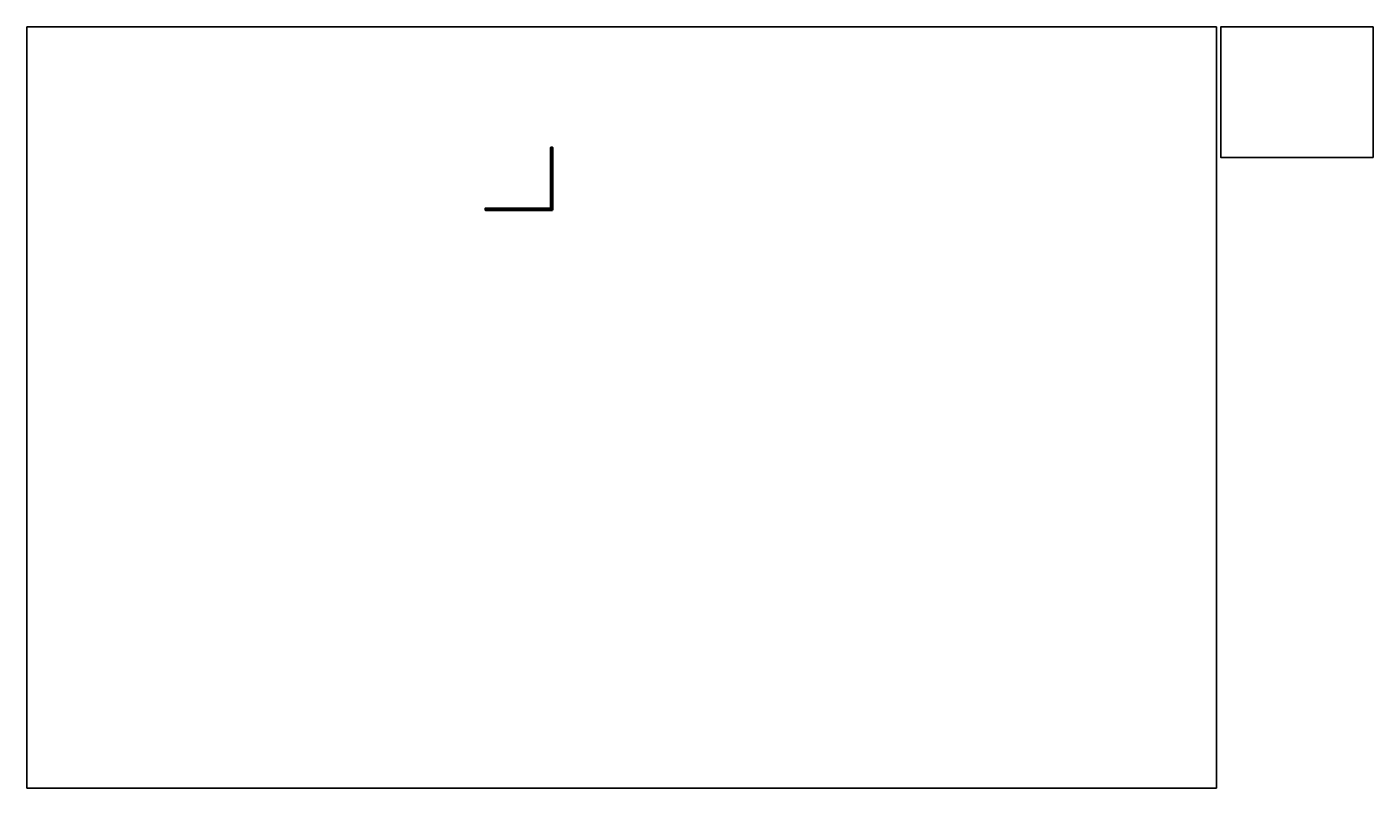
# Model space of a CAD drawing. Header units: millimetres. Extents: x -5775 to 72913, y -36825 to 83180.
# Tile 1 of 48: x -5775 to 71575, y -36825 to 6925. Entities that reach past the tile are written whole.
import ezdxf
from ezdxf.enums import TextEntityAlignment as Align

# ---------------------------------------------------------------- set-up
doc = ezdxf.new("R2010")
doc.units = ezdxf.units.MM
doc.header["$LTSCALE"] = 0.3
doc.layers.add('PI--AF_Ansichtsfenster', color=4, linetype='Continuous', lineweight=25, plot=False)
doc.layers.add('PI_TGTR_Trassen-100', color=6, linetype='Continuous', lineweight=35)
doc.layers.add('PI_TGTRT_Trassen-Text', color=43, linetype='Continuous', lineweight=25)
doc.styles.add('Arial', font='arial.ttf', dxfattribs={"width": 0.95, "height": 1.8})

msp = doc.modelspace()

# ---------------------------------------------------------------- hatches: boundary and pattern name
at = {"layer": 'PI_TGTR_Trassen-100', "lineweight": 18, "transparency": 33554559}
h = msp.add_hatch(dxfattribs=at)
h.set_pattern_fill('ANSI32', color=256, scale=20)
h.paths.add_polyline_path([(24425, -3605), (20567, -3605), (20567, -3505), (24325, -3505), (24325, -15), (24425, -15)])
h.paths.add_polyline_path([(22349, -3625), (22594, -3625), (22594, -3487), (22349, -3487)], flags=9)
h.paths.add_polyline_path([(24445, -1908), (24445, -1662), (24307, -1662), (24307, -1908)], flags=9)

# ---------------------------------------------------------------- linework, layer by layer
at = {"layer": 'PI--AF_Ansichtsfenster'}
for points in [[(-5775, 6925), (62575, 6925), (62575, -36825), (-5775, -36825)], [(71575, -575), (62825, -575), (62825, 6925), (71575, 6925)]]:
    msp.add_lwpolyline(points, close=True, dxfattribs=at)
at = {"layer": 'PI_TGTR_Trassen-100'}
msp.add_lwpolyline([(24425, -3605), (20567, -3605), (20567, -3505), (24325, -3505), (24325, -15), (24425, -15)], close=True, dxfattribs=at)

# ---------------------------------------------------------------- texts
at = {"layer": 'PI_TGTRT_Trassen-Text', "style": 'Arial', "width": 0.95}
msp.add_text('100', height=90, rotation=90, dxfattribs=at).set_placement((24375, -1785), align=Align.MIDDLE_CENTER)
msp.add_text('100', height=90, dxfattribs=at).set_placement((22471, -3555), align=Align.MIDDLE_CENTER)

doc.saveas('drawing.dxf')
